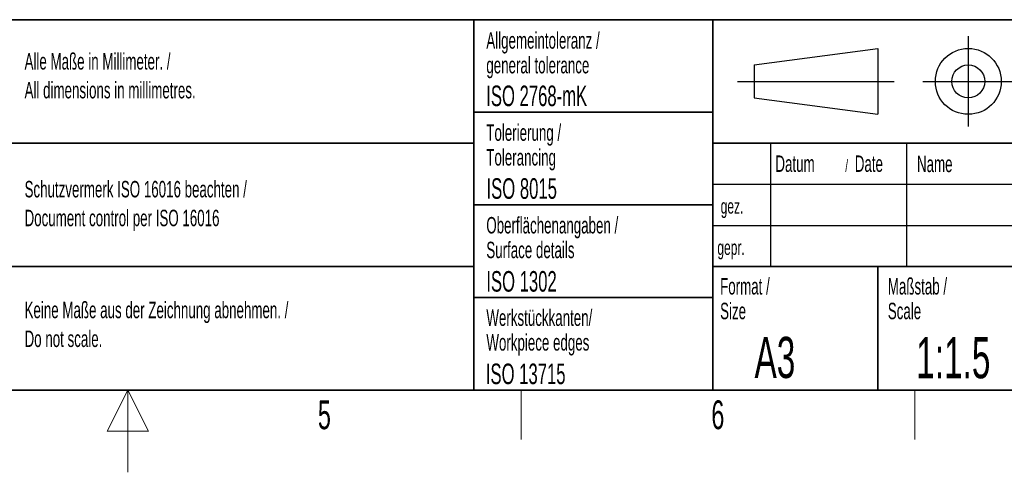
# Paper-space layout 'Blatt3' of a CAD drawing. Header units: millimetres. Extents: x 5 to 418, y 2 to 292.
# Tile 3 of 40: x 204 to 323, y 2 to 57. Entities that reach past the tile are written whole.
import ezdxf

# ---------------------------------------------------------------- set-up
doc = ezdxf.new("R2010")
doc.units = ezdxf.units.MM
doc.layers.add('SLD-0', color=7, linetype='Continuous')
doc.styles.add('SLDTEXTSTYLE0', font='TXT', dxfattribs={"width": 0.605})

psp = doc.layouts.new('Blatt3')

# ---------------------------------------------------------------- linework, layer by layer
at = {"layer": 'SLD-0', "lineweight": 35}
for p, q in [((135, 57), (408, 57)), ((259, 57), (259, 12)), ((288, 57), (288, 12)), ((259, 45.75), (288, 45.75)), ((202.5, 42), (259, 42)), ((408, 42), (288, 42)), ((259, 34.5), (288, 34.5)), ((202.5, 27), (259, 27)), ((288, 27), (408, 27)), ((308, 27), (308, 12)), ((259, 23.25), (288, 23.25)), ((26, 12), (408, 12)), ((135, 12), (408, 12))]:
    psp.add_line(p, q, dxfattribs=at)
at = {"layer": 'SLD-0'}
for p, q in [((319, 55), (319, 44)), ((293, 51.5), (308, 53.5)), ((308, 53.5), (308, 45.5)), ((293, 51.5), (293, 47.5)), ((291, 49.5), (310, 49.5)), ((313.5, 49.5), (324.5, 49.5)), ((293, 47.5), (308, 45.5)), ((295, 42), (295, 27)), ((311.5, 42), (311.5, 27)), ((288, 37), (408, 37)), ((288, 32), (328, 32))]:
    psp.add_line(p, q, dxfattribs=at)
at = {"layer": 'SLD-0', "lineweight": 18}
for p, q in [((217, 12), (214.5, 7)), ((217, 2), (217, 12)), ((219.5, 7), (217, 12)), ((264.75, 6), (264.75, 12)), ((312.5, 6), (312.5, 12)), ((214.5, 7), (219.5, 7))]:
    psp.add_line(p, q, dxfattribs=at)
at = {"layer": 'SLD-0'}
for radius in [4, 2]:
    psp.add_circle((319, 49.5), radius, dxfattribs=at)

# ---------------------------------------------------------------- texts
at = {"layer": 'SLD-0', "style": 'SLDTEXTSTYLE0'}
for s, insert, char_height, attachment_point in [('Allgemeintoleranz /', (260.5044, 55.4784), 2, 1), ('Alle Maße in Millimeter. /', (204.464, 52.9388), 2, 1), ('general tolerance', (260.5044, 52.4784), 2, 1), ('All dimensions in millimetres.', (204.464, 49.4388), 2, 1), ('ISO 2768-mK', (260.4941, 48.9932), 2.5, 1), ('Tolerierung /', (260.5023, 44.2785), 2, 1), ('Tolerancing', (260.5023, 41.2785), 2, 1), ('Datum', (295.5862, 40.5042), 2, 1), ('/', (304.0691, 40.0042), 1.5, 1), ('Date', (305.2254, 40.5042), 2, 1), ('Name', (312.77, 40.4794), 2, 1), ('Schutzvermerk ISO 16016 beachten /', (204.464, 37.4058), 2, 1), ('ISO 8015', (260.5278, 37.733), 2.5, 1), ('gez.', (288.9471, 35.2329), 1.8, 1), ('Document control per ISO 16016', (204.464, 33.9058), 2, 1), ('Oberflächenangaben /', (260.5028, 33.0232), 2, 1), ('Surface details', (260.5028, 30.0232), 2, 1), ('gepr.', (288.5446, 30.2119), 1.8, 1), ('ISO 1302', (260.5038, 26.453), 2.5, 1), ('Format /', (288.879, 25.6069), 2, 1), ('Maßstab /', (309.2315, 25.6069), 2, 1), ('Keine Maße aus der Zeichnung abnehmen. /', (204.464, 22.729), 2, 1), ('Size', (288.879, 22.6069), 2, 1), ('Scale', (309.2315, 22.6069), 2, 1), ('Werkstückkanten/', (260.5091, 21.7906), 2, 1), ('Do not scale.', (204.464, 19.229), 2, 1), ('Workpiece edges', (260.5091, 18.7906), 2, 1), ('A3', (293.0567, 18.4626), 5, 1), ('1:1.5', (312.6833, 18.4269), 5, 1), ('ISO 13715', (260.4473, 15.216), 2.5, 1), ('6', (288.6027, 10.743), 3.5, 2), ('5', (240.8527, 10.743), 3.5, 2)]:
    psp.add_mtext(s, dxfattribs=dict(at, insert=insert, char_height=char_height, attachment_point=attachment_point))

doc.saveas('drawing.dxf')
